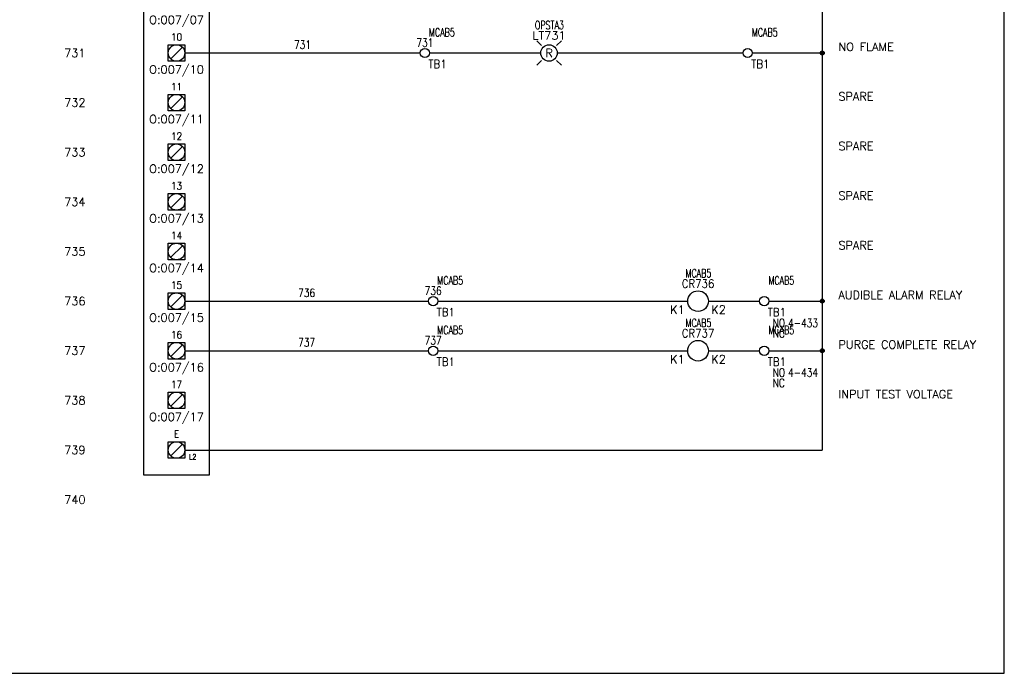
# Model space of a CAD drawing. Header units: inches. Extents: x 0 to 30, y 0 to 19.
# Tile 3 of 4: x 15.1 to 30, y 0 to 9.9. Entities that reach past the tile are written whole.
import ezdxf
from ezdxf.enums import TextEntityAlignment as Align

# ---------------------------------------------------------------- set-up
doc = ezdxf.new("R2010")
doc.units = ezdxf.units.IN
doc.header["$MEASUREMENT"] = 0
for name, color, linetype in [('DESC', 1, 'Continuous'), ('LOC', 140, 'Continuous'), ('MISC', 30, 'Continuous'), ('RED_18AWG', 1, 'Continuous'), ('SYMS', 7, 'Continuous'), ('TAGS', 30, 'Continuous'), ('TERMS', 6, 'Continuous'), ('WHT_16AWG', 7, 'Continuous'), ('WIRENO', 3, 'Continuous'), ('WIREREF', 52, 'Continuous'), ('XREF', 7, 'Continuous')]:
    doc.layers.add(name, color=color, linetype=linetype)
doc.layers.add('Viewports', color=3, linetype='Continuous', plot=False)
doc.styles.add('LEGACY', font='romans.shx')
doc.styles.add('WD', font='romans.shx')

# ---------------------------------------------------------------- blocks, each defined once
blk = doc.blocks.new('PLCIO_7D7F')
at = {"layer": 'SYMS'}
for p, q in [((0.5, 0.5), (-0.5, 0.5)), ((-0.5, 0.5), (-0.5, -13.125)), ((0.5, -13.125), (0.5, 0.5)), ((-0.328, -0.125), (-0.125, 0)), ((-0.125, 0.125), (0.125, 0.125)), ((-0.125, -0.125), (-0.125, 0.125)), ((0.088, 0.088), (-0.088, -0.088)), ((0.125, 0.125), (0.125, -0.125)), ((-0.328, -0.172), (-0.328, -0.125)), ((0.125, -0.125), (-0.125, -0.125)), ((-0.391, -0.172), (-0.266, -0.172)), ((-0.391, -0.297), (-0.391, -0.172)), ((-0.266, -0.297), (-0.391, -0.297)), ((-0.284, -0.19), (-0.372, -0.279)), ((-0.266, -0.172), (-0.266, -0.297)), ((-0.125, -0.625), (0.125, -0.625)), ((-0.125, -0.875), (-0.125, -0.625)), ((0.088, -0.662), (-0.088, -0.838)), ((0.125, -0.625), (0.125, -0.875)), ((0.125, -0.875), (-0.125, -0.875)), ((-0.125, -1.375), (0.125, -1.375)), ((-0.125, -1.625), (-0.125, -1.375)), ((0.088, -1.412), (-0.088, -1.588)), ((0.125, -1.375), (0.125, -1.625)), ((0.125, -1.625), (-0.125, -1.625)), ((-0.125, -2.125), (0.125, -2.125)), ((-0.125, -2.375), (-0.125, -2.125)), ((0.088, -2.162), (-0.088, -2.338)), ((0.125, -2.125), (0.125, -2.375)), ((0.125, -2.375), (-0.125, -2.375)), ((-0.125, -2.875), (0.125, -2.875)), ((-0.125, -3.125), (-0.125, -2.875)), ((0.088, -2.912), (-0.088, -3.088)), ((0.125, -2.875), (0.125, -3.125)), ((0.125, -3.125), (-0.125, -3.125)), ((-0.125, -3.625), (0.125, -3.625)), ((-0.125, -3.875), (-0.125, -3.625)), ((0.088, -3.662), (-0.088, -3.838)), ((0.125, -3.625), (0.125, -3.875)), ((0.125, -3.875), (-0.125, -3.875)), ((-0.125, -4.375), (0.125, -4.375)), ((-0.125, -4.625), (-0.125, -4.375)), ((0.088, -4.412), (-0.088, -4.588)), ((0.125, -4.375), (0.125, -4.625)), ((0.125, -4.625), (-0.125, -4.625)), ((-0.125, -5.125), (0.125, -5.125)), ((-0.125, -5.375), (-0.125, -5.125)), ((0.088, -5.162), (-0.088, -5.338)), ((0.125, -5.125), (0.125, -5.375)), ((0.125, -5.375), (-0.125, -5.375)), ((-0.125, -5.875), (0.125, -5.875)), ((-0.125, -6.125), (-0.125, -5.875)), ((0.088, -5.912), (-0.088, -6.088)), ((0.125, -5.875), (0.125, -6.125)), ((0.125, -6.125), (-0.125, -6.125)), ((-0.125, -6.625), (0.125, -6.625)), ((-0.125, -6.875), (-0.125, -6.625)), ((0.088, -6.662), (-0.088, -6.838)), ((0.125, -6.625), (0.125, -6.875)), ((0.125, -6.875), (-0.125, -6.875)), ((-0.125, -7.375), (0.125, -7.375)), ((-0.125, -7.625), (-0.125, -7.375)), ((0.088, -7.412), (-0.088, -7.588)), ((0.125, -7.375), (0.125, -7.625)), ((0.125, -7.625), (-0.125, -7.625)), ((-0.125, -8.125), (0.125, -8.125)), ((-0.125, -8.375), (-0.125, -8.125)), ((0.088, -8.162), (-0.088, -8.338)), ((0.125, -8.125), (0.125, -8.375)), ((0.125, -8.375), (-0.125, -8.375)), ((-0.125, -8.875), (0.125, -8.875)), ((-0.125, -9.125), (-0.125, -8.875)), ((0.088, -8.912), (-0.088, -9.088)), ((0.125, -8.875), (0.125, -9.125)), ((0.125, -9.125), (-0.125, -9.125)), ((-0.125, -9.625), (0.125, -9.625)), ((-0.125, -9.875), (-0.125, -9.625)), ((0.088, -9.662), (-0.088, -9.838)), ((0.125, -9.625), (0.125, -9.875)), ((0.125, -9.875), (-0.125, -9.875)), ((-0.125, -10.375), (0.125, -10.375)), ((-0.125, -10.625), (-0.125, -10.375)), ((0.125, -10.375), (0.125, -10.625)), ((0.088, -10.412), (-0.088, -10.588)), ((0.125, -10.625), (-0.125, -10.625)), ((-0.125, -11.125), (0.125, -11.125)), ((-0.125, -11.375), (-0.125, -11.125)), ((0.125, -11.125), (0.125, -11.375)), ((0.088, -11.162), (-0.088, -11.338)), ((0.125, -11.375), (-0.125, -11.375)), ((-0.125, -11.875), (0.125, -11.875)), ((-0.125, -12.125), (-0.125, -11.875)), ((0.125, -11.875), (0.125, -12.125)), ((0.088, -11.912), (-0.088, -12.088)), ((0.125, -12.125), (-0.125, -12.125)), ((-0.125, -12.625), (0.125, -12.625)), ((-0.125, -12.875), (-0.125, -12.625)), ((0.125, -12.625), (0.125, -12.875)), ((0.088, -12.662), (-0.088, -12.838)), ((0.125, -12.875), (-0.125, -12.875)), ((-0.5, -13.125), (0.5, -13.125))]:
    blk.add_line(p, q, dxfattribs=at)
for centre, radius in [((0, 0), 0.125), ((-0.328, -0.234), 0.0625), ((0, -0.75), 0.125), ((0, -1.5), 0.125), ((0, -2.25), 0.125), ((0, -3), 0.125), ((0, -3.75), 0.125), ((0, -4.5), 0.125), ((0, -5.25), 0.125), ((0, -6), 0.125), ((0, -6.75), 0.125), ((0, -7.5), 0.125), ((0, -8.25), 0.125), ((0, -9), 0.125), ((0, -9.75), 0.125), ((0, -10.5), 0.125), ((0, -11.25), 0.125), ((0, -12), 0.125), ((0, -12.75), 0.125)]:
    blk.add_circle(centre, radius, dxfattribs=at)
at = {"layer": 'SYMS', "style": 'LEGACY'}
for tag, height, width, p in [('LOC', 0.0781, 0.8, (0, 1.17)), ('MFG', 0.0781, 0.8, (0, 1.062)), ('CAT', 0.0781, 0.9, (0, 0.953)), ('DESC', 0.0781, 0.8, (0, 0.53)), ('TERM01', 0.109, 0.9, (0, 0.188)), ('TERM02', 0.109, 0.9, (0, -0.562)), ('TERM03', 0.109, 0.9, (0, -1.312)), ('TERM04', 0.109, 0.9, (0, -2.062)), ('TERM05', 0.109, 0.9, (0, -2.812)), ('TERM06', 0.109, 0.9, (0, -3.562)), ('TERM07', 0.109, 0.9, (0, -4.312)), ('TERM08', 0.109, 0.9, (0, -5.062)), ('TERM09', 0.109, 0.9, (0, -5.812)), ('TERM10', 0.109, 0.9, (0, -6.562)), ('TERM11', 0.109, 0.9, (0, -7.312)), ('TERM12', 0.109, 0.9, (0, -8.062)), ('TERM13', 0.109, 0.9, (0, -8.812)), ('TERM14', 0.109, 0.9, (0, -9.562)), ('TERM15', 0.109, 0.9, (0, -10.312)), ('TERM16', 0.109, 0.9, (0, -11.062)), ('TERM17', 0.109, 0.9, (0, -11.812)), ('TERM18', 0.109, 0.9, (0, -12.562))]:
    blk.add_attdef(tag, text='', height=height, dxfattribs=dict(at, width=width)).set_placement(p, align=Align.CENTER)
at = {"layer": 'SYMS', "linetype": 'Continuous', "style": 'LEGACY', "flags": 9}
blk.add_attdef('ASSYCODE', text='', height=0.01, dxfattribs=at).set_placement((0.23, 1.071), align=Align.CENTER)
at = {"layer": 'SYMS', "style": 'LEGACY'}
for tag, p in [('LINE1', (0, 0.812)), ('LINE2', (0, 0.656)), ('TAG', (0, 0.353))]:
    blk.add_attdef(tag, text='', height=0.109, dxfattribs=at).set_placement(p, align=Align.CENTER)
at = {"layer": 'SYMS', "style": 'LEGACY', "flags": 1}
for tag, p in [('X4TERM01', (-0.125, 0)), ('X1TERM02', (0.125, -0.75)), ('X1TERM03', (0.125, -1.5)), ('X1TERM04', (0.125, -2.25)), ('X1TERM05', (0.125, -3)), ('X1TERM06', (0.125, -3.75)), ('X1TERM07', (0.125, -4.5)), ('X1TERM08', (0.125, -5.25)), ('X1TERM09', (0.125, -6)), ('X1TERM10', (0.125, -6.75)), ('X1TERM11', (0.125, -7.5)), ('X1TERM12', (0.125, -8.25)), ('X1TERM13', (0.125, -9)), ('X1TERM14', (0.125, -9.75)), ('X1TERM15', (0.125, -10.5)), ('X1TERM16', (0.125, -11.25)), ('X1TERM17', (0.125, -12)), ('X1TERM18', (0.125, -12.75))]:
    blk.add_attdef(tag, p, '', height=0.01, dxfattribs=at)
at = {"layer": 'SYMS', "style": 'LEGACY', "width": 0.9}
blk.add_attdef('TERMDESC01', text='', height=0.0781, dxfattribs=at).set_placement((-0.172, -0.062), align=Align.TOP_RIGHT)
for tag, height, p in [('TERM', 0.0938, (-0.234, -0.188)), ('TERMDESC02', 0.0781, (0.188, -0.812)), ('TERMDESC03', 0.0781, (0.188, -1.562)), ('TERMDESC04', 0.0781, (0.188, -2.312)), ('TERMDESC05', 0.0781, (0.188, -3.062)), ('TERMDESC06', 0.0781, (0.188, -3.812)), ('TERMDESC07', 0.0781, (0.188, -4.562)), ('TERMDESC08', 0.0781, (0.188, -5.312)), ('TERMDESC09', 0.0781, (0.188, -6.062)), ('TERMDESC10', 0.0781, (0.188, -6.812)), ('TERMDESC11', 0.0781, (0.188, -7.562)), ('TERMDESC12', 0.0781, (0.188, -8.312)), ('TERMDESC13', 0.0781, (0.188, -9.062)), ('TERMDESC14', 0.0781, (0.188, -9.812)), ('TERMDESC15', 0.0781, (0.188, -10.562)), ('TERMDESC16', 0.0781, (0.188, -11.312)), ('TERMDESC17', 0.0781, (0.188, -12.062)), ('TERMDESC18', 0.0781, (0.188, -12.812))]:
    blk.add_attdef(tag, text='', height=height, dxfattribs=at).set_placement(p, align=Align.TOP_LEFT)
for tag, p in [('DESCA02', (-0.688, -0.719)), ('DESCB02', (-0.688, -0.859)), ('DESCC02', (-0.688, -1)), ('DESCD02', (-0.688, -1.141)), ('DESCE02', (-0.688, -1.281)), ('DESCA03', (-0.688, -1.469)), ('DESCB03', (-0.688, -1.609)), ('DESCD03', (-0.688, -1.891)), ('DESCC03', (-0.688, -1.75)), ('DESCE03', (-0.688, -2.031)), ('DESCA04', (-0.688, -2.219)), ('DESCB04', (-0.688, -2.359)), ('DESCC04', (-0.688, -2.5)), ('DESCD04', (-0.688, -2.641)), ('DESCE04', (-0.688, -2.781)), ('DESCA05', (-0.688, -2.969)), ('DESCB05', (-0.688, -3.109)), ('DESCC05', (-0.688, -3.25)), ('DESCD05', (-0.688, -3.391)), ('DESCE05', (-0.688, -3.531)), ('DESCA06', (-0.688, -3.719)), ('DESCB06', (-0.688, -3.859)), ('DESCC06', (-0.688, -4)), ('DESCD06', (-0.688, -4.141)), ('DESCE06', (-0.688, -4.281)), ('DESCA07', (-0.688, -4.469)), ('DESCB07', (-0.688, -4.609)), ('DESCC07', (-0.688, -4.75)), ('DESCD07', (-0.688, -4.891)), ('DESCE07', (-0.688, -5.031)), ('DESCA08', (-0.688, -5.219)), ('DESCB08', (-0.688, -5.359)), ('DESCC08', (-0.688, -5.5)), ('DESCD08', (-0.688, -5.641)), ('DESCE08', (-0.688, -5.781)), ('DESCA09', (-0.688, -5.969)), ('DESCB09', (-0.688, -6.109)), ('DESCC09', (-0.688, -6.25)), ('DESCD09', (-0.688, -6.391)), ('DESCE09', (-0.688, -6.531)), ('DESCA10', (-0.688, -6.719)), ('DESCB10', (-0.688, -6.859)), ('DESCC10', (-0.688, -7)), ('DESCD10', (-0.688, -7.141)), ('DESCE10', (-0.688, -7.281)), ('DESCA11', (-0.688, -7.469)), ('DESCB11', (-0.688, -7.609)), ('DESCC11', (-0.688, -7.75)), ('DESCD11', (-0.688, -7.891)), ('DESCE11', (-0.688, -8.031)), ('DESCA12', (-0.688, -8.219)), ('DESCB12', (-0.688, -8.359)), ('DESCC12', (-0.688, -8.5)), ('DESCD12', (-0.688, -8.641)), ('DESCE12', (-0.688, -8.781)), ('DESCA13', (-0.688, -8.969)), ('DESCB13', (-0.688, -9.109)), ('DESCC13', (-0.688, -9.25)), ('DESCD13', (-0.688, -9.391)), ('DESCE13', (-0.688, -9.531)), ('DESCA14', (-0.688, -9.719)), ('DESCB14', (-0.688, -9.859)), ('DESCC14', (-0.688, -10)), ('DESCD14', (-0.688, -10.141)), ('DESCE14', (-0.688, -10.281)), ('DESCA15', (-0.688, -10.469)), ('DESCB15', (-0.688, -10.609)), ('DESCC15', (-0.688, -10.75)), ('DESCD15', (-0.688, -10.891)), ('DESCE15', (-0.688, -11.031)), ('DESCA16', (-0.688, -11.219)), ('DESCB16', (-0.688, -11.359)), ('DESCC16', (-0.688, -11.5)), ('DESCD16', (-0.688, -11.641)), ('DESCE16', (-0.688, -11.781)), ('DESCA17', (-0.688, -11.969)), ('DESCB17', (-0.688, -12.109)), ('DESCC17', (-0.688, -12.25)), ('DESCD17', (-0.688, -12.391)), ('DESCE17', (-0.688, -12.531))]:
    blk.add_attdef(tag, text='', height=0.109, dxfattribs=at).set_placement(p, align=Align.RIGHT)
at = {"layer": 'SYMS', "style": 'LEGACY'}
for tag, p in [('TAGA02', (0, -0.938)), ('TAGA03', (0, -1.688)), ('TAGA04', (0, -2.438)), ('TAGA05', (0, -3.188)), ('TAGA06', (0, -3.938)), ('TAGA07', (0, -4.688)), ('TAGA08', (0, -5.438)), ('TAGA09', (0, -6.188)), ('TAGA10', (0, -6.938)), ('TAGA11', (0, -7.688)), ('TAGA12', (0, -8.438)), ('TAGA13', (0, -9.188)), ('TAGA14', (0, -9.938)), ('TAGA15', (0, -10.688)), ('TAGA16', (0, -11.438)), ('TAGA17', (0, -12.188))]:
    blk.add_attdef(tag, text='', height=0.109, dxfattribs=at).set_placement(p, align=Align.TOP_CENTER)
blk = doc.blocks.new('HCR1')
blk.add_circle((0, 0), 0.156)
at = {"style": 'WD'}
for tag, width, p in [('INST', 0.7, (0.006, 0.528)), ('LOC', 0.7, (0.006, 0.359)), ('TAG1', 0.9, (0, 0.202))]:
    blk.add_attdef(tag, text='', height=0.125, dxfattribs=dict(at, width=width)).set_placement(p, align=Align.CENTER)
at = {"style": 'WD', "flags": 9}
blk.add_attdef('FAMILY', text='', height=0.01, dxfattribs=at).set_placement((-0.005, 0.17), align=Align.CENTER)
at = {"linetype": 'Continuous', "style": 'WD', "flags": 1}
for tag, p in [('CAT', (0, 0.159)), ('MFG', (0, 0.14))]:
    blk.add_attdef(tag, text='', height=0.01, dxfattribs=at).set_placement(p, align=Align.MIDDLE)
at = {"style": 'WD'}
for tag, p, width in [('DESC1', (1.126, 0.076), 0.9), ('DESC2', (1.126, -0.081), 0.9), ('DESC3', (1.126, -0.237), 0.9), ('XREFNO', (1.359, -0.393), 0.8), ('XREFNC', (1.359, -0.549), 0.8)]:
    blk.add_attdef(tag, p, '', height=0.125, dxfattribs=dict(at, width=width))
at = {"style": 'WD', "flags": 1}
for tag, p in [('X4TERM01', (-0.156, 0)), ('X1TERM02', (0.156, 0))]:
    blk.add_attdef(tag, p, '', height=0.0125, dxfattribs=at)
at = {"linetype": 'Continuous', "style": 'WD', "flags": 9}
blk.add_attdef('ASSYCODE', text='', height=0.01, dxfattribs=at).set_placement((0, 0.125), align=Align.CENTER)
at = {"linetype": 'Continuous', "style": 'WD'}
blk.add_attdef('TERM01', text='', height=0.125, dxfattribs=at).set_placement((-0.2, -0.066), align=Align.TOP_RIGHT)
blk.add_attdef('TERM02', text='', height=0.125, dxfattribs=at).set_placement((0.2, -0.066), align=Align.TOP_LEFT)
at = {"style": 'WD', "width": 0.8, "flags": 8}
for tag, p in [('NO', (1.126, -0.393)), ('NC', (1.126, -0.549))]:
    blk.add_attdef(tag, p, '', height=0.125, dxfattribs=at)
blk = doc.blocks.new('HLT1R')
for p, q in [((-0.115, 0.115), (-0.186, 0.186)), ((0.115, 0.115), (0.186, 0.186)), ((-0.115, -0.115), (-0.186, -0.186)), ((0.115, -0.115), (0.186, -0.186))]:
    blk.add_line(p, q)
blk.add_circle((0, 0), 0.125)
at = {"style": 'WD', "width": 0.7}
for tag, p in [('INST', (0.006, 0.528)), ('LOC', (0.006, 0.359))]:
    blk.add_attdef(tag, text='', height=0.125, dxfattribs=at).set_placement(p, align=Align.CENTER)
at = {"style": 'WD'}
blk.add_attdef('TAG1', text='', height=0.125, dxfattribs=at).set_placement((0, 0.202), align=Align.CENTER)
at = {"style": 'WD', "flags": 9}
blk.add_attdef('FAMILY', text='', height=0.01, dxfattribs=at).set_placement((-0.005, 0.161), align=Align.CENTER)
at = {"style": 'WD'}
blk.add_attdef('COLOR', text='', height=0.125, dxfattribs=at).set_placement((0, 0), align=Align.MIDDLE)
at = {"style": 'WD', "flags": 1}
for tag, p in [('X4TERM01', (-0.125, 0)), ('X1TERM02', (0.125, 0))]:
    blk.add_attdef(tag, p, '', height=0.0125, dxfattribs=at)
at = {"linetype": 'Continuous', "style": 'WD', "flags": 9}
blk.add_attdef('ASSYCODE', text='', height=0.01, dxfattribs=at).set_placement((-0.003, 0.098), align=Align.CENTER)
at = {"linetype": 'Continuous', "style": 'WD', "flags": 1}
for tag, p in [('MFG', (0, 0.121)), ('CAT', (0, 0.14))]:
    blk.add_attdef(tag, text='', height=0.01, dxfattribs=at).set_placement(p, align=Align.MIDDLE)
at = {"style": 'WD'}
for tag, p, width in [('DESC1', (1.125, 0), 0.9), ('WDTAGALT', (1.125, -0.312), 0.7)]:
    blk.add_attdef(tag, p, '', height=0.125, dxfattribs=dict(at, width=width))
at = {"linetype": 'Continuous', "style": 'WD', "flags": 8}
blk.add_attdef('TERM01', text='', height=0.125, dxfattribs=at).set_placement((-0.175, -0.031), align=Align.TOP_RIGHT)
blk.add_attdef('TERM02', text='', height=0.125, dxfattribs=at).set_placement((0.175, -0.031), align=Align.TOP_LEFT)
at = {"style": 'WD', "width": 0.9}
blk.add_attdef('DESC2', text='', height=0.125, dxfattribs=at).set_placement((1.125, -0.031), align=Align.TOP_LEFT)
blk = doc.blocks.new('WDDOT')
for radius in [0.03, 0.0187, 0.00929]:
    blk.add_circle((0, 0), radius)
blk = doc.blocks.new('HT0W02')
blk.add_circle((0, 0), 0.0699)
at = {"style": 'WD'}
for tag, p, width in [('INST', (0.062, 0.42), 0.7), ('LOC', (0.062, 0.25), 0.7), ('DESC1', (0.053, -0.385), 0.8)]:
    blk.add_attdef(tag, p, '', height=0.125, dxfattribs=dict(at, width=width))
at = {"linetype": 'Continuous', "style": 'WD', "width": 0.8, "flags": 8}
blk.add_attdef('WIRENO', text='', height=0.125, dxfattribs=at).set_placement((0, 0.094), align=Align.CENTER)
at = {"style": 'WD', "flags": 1}
for tag, p, height in [('X4TERM01', (-0.07, 0), 0.0125), ('X4TERMDESC01', (-0.055, -0.023), 0.025), ('X2TERMDESC01', (-0.006, 0.029), 0.025), ('X2TERM01', (0, 0.07), 0.0125), ('STRIPSEQ', (0, 0), 0.00125), ('X1TERMDESC01', (0.039, -0.003), 0.025), ('X1TERM01', (0.07, 0), 0.0125), ('LINKTERM', (0, -0.002), 0.00125), ('X8TERM01', (0, -0.07), 0.0125), ('X8TERMDESC01', (0, -0.054), 0.025)]:
    blk.add_attdef(tag, p, '', height=height, dxfattribs=at)
at = {"linetype": 'Continuous', "style": 'WD'}
for tag, p, height, width, flags in [('TAGSTRIP', (0.053, -0.229), 0.125, 0.9, 8), ('CAT', (0.213, -0.406), 0.109, 0.8, 1), ('DESC2', (0.053, -0.541), 0.125, 0.8, 8), ('DESC3', (0.053, -0.698), 0.125, 0.8, 8)]:
    blk.add_attdef(tag, p, '', height=height, dxfattribs=dict(at, width=width, flags=flags))
at = {"linetype": 'Continuous', "style": 'WD', "width": 0.8, "flags": 1}
blk.add_attdef('MFG', text='', height=0.109, dxfattribs=at).set_placement((0.088, -0.406), align=Align.RIGHT)
at = {"style": 'WD', "width": 0.7, "flags": 1}
blk.add_attdef('ASSYCODE', (0.062, -0.281), '', height=0.01, dxfattribs=at)
blk = doc.blocks.new('WD_WNH')
at = {"linetype": 'Continuous', "style": 'WD', "width": 0.8}
blk.add_attdef('WIRENO', text='', height=0.125, dxfattribs=at).set_placement((0, 0.062), align=Align.CENTER)
at = {"style": 'WD', "flags": 1}
for tag, p in [('W01USER', (0, 0.078)), ('W02USER', (0, 0.07)), ('W03USER', (0, 0.062)), ('W04USER', (0, 0.055)), ('W05USER', (0, 0.047)), ('W06USER', (0, 0.039)), ('W07USER', (0, 0.031)), ('W08USER', (0, 0.023)), ('W09USER', (0, 0.016)), ('W10USER', (0, 0.008))]:
    blk.add_attdef(tag, text='', height=0.005, dxfattribs=at).set_placement(p, align=Align.CENTER)

msp = doc.modelspace()

# ---------------------------------------------------------------- linework, layer by layer
at = {"layer": 'RED_18AWG'}
for p, q in [((17.625, 9.375), (21.18, 9.375)), ((21.32, 9.375), (23, 9.375)), ((23.25, 9.375), (26.055, 9.375)), ((17.625, 5.625), (21.305, 5.625)), ((21.445, 5.625), (25.219, 5.625)), ((25.531, 5.625), (26.305, 5.625)), ((17.625, 4.875), (21.305, 4.875)), ((21.445, 4.875), (25.219, 4.875)), ((25.531, 4.875), (26.305, 4.875))]:
    msp.add_line(p, q, dxfattribs=at)
at = {"layer": 'Viewports'}
msp.add_lwpolyline([(0, 0), (30, 0), (30, 19.02), (0, 19.02)], close=True, dxfattribs=at)
at = {"layer": 'WHT_16AWG'}
for p, q in [((27.25, 17.25), (27.25, 3.375)), ((26.195, 9.375), (27.25, 9.375)), ((26.445, 5.625), (27.25, 5.625)), ((26.445, 4.875), (27.25, 4.875)), ((17.625, 3.375), (27.25, 3.375))]:
    msp.add_line(p, q, dxfattribs=at)

# ---------------------------------------------------------------- block references
ref = msp.add_blockref('PLCIO_7D7F', (17.5, 16.125))
ref.add_attrib('TERM01', 'A', dxfattribs={"layer": 'TERMS', "height": 0.109, "style": 'WD', "width": 0.9}).set_placement((17.5, 16.312), align=Align.CENTER)
ref.add_attrib('TAG', 'PLC722', dxfattribs={"layer": 'TAGS', "height": 0.125, "style": 'WD'}).set_placement((17.5, 16.478), align=Align.CENTER)
ref.add_attrib('TERM', 'B,C,D', dxfattribs={"layer": 'TERMS', "height": 0.0938, "style": 'WD', "width": 0.9}).set_placement((17.266, 15.938), align=Align.TOP_LEFT)
ref.add_attrib('LINE1', 'RACK 00', dxfattribs={"layer": 'MISC', "height": 0.1094, "style": 'WD'}).set_placement((17.5, 16.938), align=Align.CENTER)
ref.add_attrib('LINE2', 'SLOT 6', dxfattribs={"layer": 'MISC', "height": 0.1094, "style": 'WD'}).set_placement((17.5, 16.781), align=Align.CENTER)
ref.add_attrib('DESC', '120V OUTPUTS', dxfattribs={"layer": 'DESC', "height": 0.07812, "style": 'WD', "width": 0.8}).set_placement((17.5, 16.655), align=Align.CENTER)
ref.add_attrib('CAT', '1771-OAD', dxfattribs={"layer": 'MISC', "height": 0.0781, "style": 'WD', "width": 0.9}).set_placement((17.5, 17.078), align=Align.CENTER)
ref.add_attrib('MFG', 'AB', dxfattribs={"layer": 'MISC', "height": 0.0781, "style": 'WD', "width": 0.8}).set_placement((17.5, 17.188), align=Align.CENTER)
ref.add_attrib('TERM02', '00', dxfattribs={"layer": 'TERMS', "height": 0.1094, "style": 'WD', "width": 0.9}).set_placement((17.5, 15.562), align=Align.CENTER)
ref.add_attrib('TAGA02', 'O:007/00', dxfattribs={"layer": 'TAGS', "height": 0.125, "style": 'WD'}).set_placement((17.5, 15.188), align=Align.TOP_CENTER)
ref.add_attrib('DESCA02', 'GAS VENT VALVE (VGV)', (27.495, 15.406), dxfattribs={"layer": 'DESC', "height": 0.125, "style": 'WD'})
ref.add_attrib('TERM03', '01', dxfattribs={"layer": 'TERMS', "height": 0.1094, "style": 'WD', "width": 0.9}).set_placement((17.5, 14.812), align=Align.CENTER)
ref.add_attrib('TAGA03', 'O:007/01', dxfattribs={"layer": 'TAGS', "height": 0.125, "style": 'WD'}).set_placement((17.5, 14.438), align=Align.TOP_CENTER)
ref.add_attrib('DESCA03', 'SPARE', (27.495, 14.656), dxfattribs={"layer": 'DESC', "height": 0.125, "style": 'WD'})
ref.add_attrib('TERM04', '02', dxfattribs={"layer": 'TERMS', "height": 0.1094, "style": 'WD', "width": 0.9}).set_placement((17.5, 14.062), align=Align.CENTER)
ref.add_attrib('TAGA04', 'O:007/02', dxfattribs={"layer": 'TAGS', "height": 0.125, "style": 'WD'}).set_placement((17.5, 13.688), align=Align.TOP_CENTER)
ref.add_attrib('DESCA04', 'SPARE', (27.495, 13.906), dxfattribs={"layer": 'DESC', "height": 0.125, "style": 'WD'})
ref.add_attrib('TERM05', '03', dxfattribs={"layer": 'TERMS', "height": 0.1094, "style": 'WD', "width": 0.9}).set_placement((17.5, 13.312), align=Align.CENTER)
ref.add_attrib('TAGA05', 'O:007/03', dxfattribs={"layer": 'TAGS', "height": 0.125, "style": 'WD'}).set_placement((17.5, 12.938), align=Align.TOP_CENTER)
ref.add_attrib('DESCA05', 'PURGE COMPLETE', (27.495, 13.156), dxfattribs={"layer": 'DESC', "height": 0.125, "style": 'WD'})
ref.add_attrib('TERM06', '04', dxfattribs={"layer": 'TERMS', "height": 0.1094, "style": 'WD', "width": 0.9}).set_placement((17.5, 12.562), align=Align.CENTER)
ref.add_attrib('TAGA06', 'O:007/04', dxfattribs={"layer": 'TAGS', "height": 0.125, "style": 'WD'}).set_placement((17.5, 12.188), align=Align.TOP_CENTER)
ref.add_attrib('DESCA06', 'PURGE ON', (27.495, 12.406), dxfattribs={"layer": 'DESC', "height": 0.125, "style": 'WD'})
ref.add_attrib('TERM07', '05', dxfattribs={"layer": 'TERMS', "height": 0.1094, "style": 'WD', "width": 0.9}).set_placement((17.5, 11.812), align=Align.CENTER)
ref.add_attrib('TAGA07', 'O:007/05', dxfattribs={"layer": 'TAGS', "height": 0.125, "style": 'WD'}).set_placement((17.5, 11.438), align=Align.TOP_CENTER)
ref.add_attrib('DESCA07', 'PILOT ON', (27.495, 11.656), dxfattribs={"layer": 'DESC', "height": 0.125, "style": 'WD'})
ref.add_attrib('TERM08', '06', dxfattribs={"layer": 'TERMS', "height": 0.1094, "style": 'WD', "width": 0.9}).set_placement((17.5, 11.062), align=Align.CENTER)
ref.add_attrib('TAGA08', 'O:007/06', dxfattribs={"layer": 'TAGS', "height": 0.125, "style": 'WD'}).set_placement((17.5, 10.688), align=Align.TOP_CENTER)
ref.add_attrib('DESCA08', 'MAIN ON', (27.495, 10.906), dxfattribs={"layer": 'DESC', "height": 0.125, "style": 'WD'})
ref.add_attrib('TERM09', '07', dxfattribs={"layer": 'TERMS', "height": 0.1094, "style": 'WD', "width": 0.9}).set_placement((17.5, 10.312), align=Align.CENTER)
ref.add_attrib('TAGA09', 'O:007/07', dxfattribs={"layer": 'TAGS', "height": 0.125, "style": 'WD'}).set_placement((17.5, 9.938), align=Align.TOP_CENTER)
ref.add_attrib('DESCA09', 'MAIN READY', (27.495, 10.156), dxfattribs={"layer": 'DESC', "height": 0.125, "style": 'WD'})
ref.add_attrib('TERM10', '10', dxfattribs={"layer": 'TERMS', "height": 0.1094, "style": 'WD', "width": 0.9}).set_placement((17.5, 9.562), align=Align.CENTER)
ref.add_attrib('TAGA10', 'O:007/10', dxfattribs={"layer": 'TAGS', "height": 0.125, "style": 'WD'}).set_placement((17.5, 9.188), align=Align.TOP_CENTER)
ref.add_attrib('DESCA10', 'NO FLAME', (27.495, 9.406), dxfattribs={"layer": 'DESC', "height": 0.125, "style": 'WD'})
ref.add_attrib('TERM11', '11', dxfattribs={"layer": 'TERMS', "height": 0.1094, "style": 'WD', "width": 0.9}).set_placement((17.5, 8.812), align=Align.CENTER)
ref.add_attrib('TAGA11', 'O:007/11', dxfattribs={"layer": 'TAGS', "height": 0.125, "style": 'WD'}).set_placement((17.5, 8.438), align=Align.TOP_CENTER)
ref.add_attrib('DESCA11', 'SPARE', (27.495, 8.656), dxfattribs={"layer": 'DESC', "height": 0.125, "style": 'WD'})
ref.add_attrib('TERM12', '12', dxfattribs={"layer": 'TERMS', "height": 0.1094, "style": 'WD', "width": 0.9}).set_placement((17.5, 8.062), align=Align.CENTER)
ref.add_attrib('TAGA12', 'O:007/12', dxfattribs={"layer": 'TAGS', "height": 0.125, "style": 'WD'}).set_placement((17.5, 7.688), align=Align.TOP_CENTER)
ref.add_attrib('DESCA12', 'SPARE', (27.495, 7.906), dxfattribs={"layer": 'DESC', "height": 0.125, "style": 'WD'})
ref.add_attrib('TERM13', '13', dxfattribs={"layer": 'TERMS', "height": 0.1094, "style": 'WD', "width": 0.9}).set_placement((17.5, 7.312), align=Align.CENTER)
ref.add_attrib('TAGA13', 'O:007/13', dxfattribs={"layer": 'TAGS', "height": 0.125, "style": 'WD'}).set_placement((17.5, 6.938), align=Align.TOP_CENTER)
ref.add_attrib('DESCA13', 'SPARE', (27.495, 7.156), dxfattribs={"layer": 'DESC', "height": 0.125, "style": 'WD'})
ref.add_attrib('TERM14', '14', dxfattribs={"layer": 'TERMS', "height": 0.1094, "style": 'WD', "width": 0.9}).set_placement((17.5, 6.562), align=Align.CENTER)
ref.add_attrib('TAGA14', 'O:007/14', dxfattribs={"layer": 'TAGS', "height": 0.125, "style": 'WD'}).set_placement((17.5, 6.188), align=Align.TOP_CENTER)
ref.add_attrib('DESCA14', 'SPARE', (27.495, 6.406), dxfattribs={"layer": 'DESC', "height": 0.125, "style": 'WD'})
ref.add_attrib('TERM15', '15', dxfattribs={"layer": 'TERMS', "height": 0.1094, "style": 'WD', "width": 0.9}).set_placement((17.5, 5.812), align=Align.CENTER)
ref.add_attrib('TAGA15', 'O:007/15', dxfattribs={"layer": 'TAGS', "height": 0.125, "style": 'WD'}).set_placement((17.5, 5.438), align=Align.TOP_CENTER)
ref.add_attrib('DESCA15', 'AUDIBLE ALARM RELAY', (27.495, 5.656), dxfattribs={"layer": 'DESC', "height": 0.125, "style": 'WD'})
ref.add_attrib('TERM16', '16', dxfattribs={"layer": 'TERMS', "height": 0.1094, "style": 'WD', "width": 0.9}).set_placement((17.5, 5.062), align=Align.CENTER)
ref.add_attrib('TAGA16', 'O:007/16', dxfattribs={"layer": 'TAGS', "height": 0.125, "style": 'WD'}).set_placement((17.5, 4.688), align=Align.TOP_CENTER)
ref.add_attrib('DESCA16', 'PURGE COMPLETE RELAY', (27.495, 4.906), dxfattribs={"layer": 'DESC', "height": 0.125, "style": 'WD'})
ref.add_attrib('TERM17', '17', dxfattribs={"layer": 'TERMS', "height": 0.1094, "style": 'WD', "width": 0.9}).set_placement((17.5, 4.312), align=Align.CENTER)
ref.add_attrib('TAGA17', 'O:007/17', dxfattribs={"layer": 'TAGS', "height": 0.125, "style": 'WD'}).set_placement((17.5, 3.938), align=Align.TOP_CENTER)
ref.add_attrib('DESCA17', 'INPUT TEST VOLTAGE', (27.495, 4.156), dxfattribs={"layer": 'DESC', "height": 0.125, "style": 'WD'})
ref.add_attrib('TERM18', 'E', dxfattribs={"layer": 'TERMS', "height": 0.109, "style": 'WD', "width": 0.9}).set_placement((17.5, 3.562), align=Align.CENTER)
ref.add_attrib('TERMDESC18', 'L2', dxfattribs={"layer": 'TERMS', "height": 0.0781, "style": 'WD', "width": 0.9}).set_placement((17.688, 3.312), align=Align.TOP_LEFT)
at = {"layer": 'SYMS'}
ref = msp.add_blockref('HLT1R', (23.125, 9.375), dxfattribs=at)
ref.add_attrib('LOC', 'OPSTA3', dxfattribs={"layer": 'LOC', "height": 0.125, "style": 'WD', "width": 0.7}).set_placement((23.131, 9.734), align=Align.CENTER)
ref.add_attrib('TAG1', 'LT731', dxfattribs={"layer": 'TAGS', "height": 0.125, "style": 'WD'}).set_placement((23.125, 9.577), align=Align.CENTER)
ref.add_attrib('COLOR', 'R', dxfattribs={"layer": 'MISC', "height": 0.125, "style": 'WD'}).set_placement((23.125, 9.375), align=Align.MIDDLE)
ref = msp.add_blockref('HT0W02', (21.25, 9.375), dxfattribs=at)
ref.add_attrib('WIRENO', '731', dxfattribs={"layer": 'WIREREF', "linetype": 'Continuous', "height": 0.125, "style": 'WD', "width": 0.8, "flags": 8}).set_placement((21.25, 9.469), align=Align.CENTER)
ref.add_attrib('LOC', 'MCAB5', (21.312, 9.625), dxfattribs={"layer": 'LOC', "height": 0.125, "style": 'WD', "width": 0.7})
ref.add_attrib('TAGSTRIP', 'TB1', (21.303, 9.146), dxfattribs={"layer": 'TAGS', "linetype": 'Continuous', "height": 0.125, "style": 'WD', "width": 0.9, "flags": 8})
ref = msp.add_blockref('HT0W02', (26.125, 9.375), dxfattribs=at)
ref.add_attrib('LOC', 'MCAB5', (26.188, 9.625), dxfattribs={"layer": 'LOC', "height": 0.125, "style": 'WD', "width": 0.7})
ref.add_attrib('TAGSTRIP', 'TB1', (26.178, 9.146), dxfattribs={"layer": 'TAGS', "linetype": 'Continuous', "height": 0.125, "style": 'WD', "width": 0.9, "flags": 8})
for p in [(27.25, 9.375), (27.25, 5.625), (27.25, 4.875)]:
    msp.add_blockref('WDDOT', p, dxfattribs=at)
ref = msp.add_blockref('HCR1', (25.375, 5.625), dxfattribs=at)
ref.add_attrib('LOC', 'MCAB5', dxfattribs={"layer": 'LOC', "height": 0.125, "style": 'WD', "width": 0.7}).set_placement((25.381, 5.984), align=Align.CENTER)
ref.add_attrib('NC', 'NC', (26.501, 5.076), dxfattribs={"layer": 'MISC', "height": 0.125, "style": 'WD', "width": 0.8, "flags": 8})
ref.add_attrib('NO', 'NO', (26.501, 5.232), dxfattribs={"layer": 'MISC', "height": 0.125, "style": 'WD', "width": 0.8, "flags": 8})
ref.add_attrib('TERM02', 'K2', dxfattribs={"layer": 'TERMS', "linetype": 'Continuous', "height": 0.125, "style": 'WD'}).set_placement((25.575, 5.559), align=Align.TOP_LEFT)
ref.add_attrib('TERM01', 'K1', dxfattribs={"layer": 'TERMS', "linetype": 'Continuous', "height": 0.125, "style": 'WD'}).set_placement((25.175, 5.559), align=Align.TOP_RIGHT)
ref.add_attrib('XREFNO', '4-433', (26.734, 5.232), dxfattribs={"layer": 'XREF', "height": 0.125, "style": 'WD', "width": 0.8})
ref.add_attrib('TAG1', 'CR736', dxfattribs={"layer": 'TAGS', "height": 0.125, "style": 'WD', "width": 0.9}).set_placement((25.375, 5.827), align=Align.CENTER)
ref = msp.add_blockref('HT0W02', (21.375, 5.625), dxfattribs=at)
ref.add_attrib('WIRENO', '736', dxfattribs={"layer": 'WIREREF', "linetype": 'Continuous', "height": 0.125, "style": 'WD', "width": 0.8, "flags": 8}).set_placement((21.375, 5.719), align=Align.CENTER)
ref.add_attrib('LOC', 'MCAB5', (21.438, 5.875), dxfattribs={"layer": 'LOC', "height": 0.125, "style": 'WD', "width": 0.7})
ref.add_attrib('TAGSTRIP', 'TB1', (21.428, 5.396), dxfattribs={"layer": 'TAGS', "linetype": 'Continuous', "height": 0.125, "style": 'WD', "width": 0.9, "flags": 8})
ref = msp.add_blockref('HT0W02', (26.375, 5.625), dxfattribs=at)
ref.add_attrib('LOC', 'MCAB5', (26.438, 5.875), dxfattribs={"layer": 'LOC', "height": 0.125, "style": 'WD', "width": 0.7})
ref.add_attrib('TAGSTRIP', 'TB1', (26.428, 5.396), dxfattribs={"layer": 'TAGS', "linetype": 'Continuous', "height": 0.125, "style": 'WD', "width": 0.9, "flags": 8})
ref = msp.add_blockref('HCR1', (25.375, 4.875), dxfattribs=at)
ref.add_attrib('LOC', 'MCAB5', dxfattribs={"layer": 'LOC', "height": 0.125, "style": 'WD', "width": 0.7}).set_placement((25.381, 5.234), align=Align.CENTER)
ref.add_attrib('NC', 'NC', (26.501, 4.326), dxfattribs={"layer": 'MISC', "height": 0.125, "style": 'WD', "width": 0.8, "flags": 8})
ref.add_attrib('NO', 'NO', (26.501, 4.482), dxfattribs={"layer": 'MISC', "height": 0.125, "style": 'WD', "width": 0.8, "flags": 8})
ref.add_attrib('TERM02', 'K2', dxfattribs={"layer": 'TERMS', "linetype": 'Continuous', "height": 0.125, "style": 'WD'}).set_placement((25.575, 4.809), align=Align.TOP_LEFT)
ref.add_attrib('TERM01', 'K1', dxfattribs={"layer": 'TERMS', "linetype": 'Continuous', "height": 0.125, "style": 'WD'}).set_placement((25.175, 4.809), align=Align.TOP_RIGHT)
ref.add_attrib('XREFNO', '4-434', (26.734, 4.482), dxfattribs={"layer": 'XREF', "height": 0.125, "style": 'WD', "width": 0.8})
ref.add_attrib('TAG1', 'CR737', dxfattribs={"layer": 'TAGS', "height": 0.125, "style": 'WD', "width": 0.9}).set_placement((25.375, 5.077), align=Align.CENTER)
ref = msp.add_blockref('HT0W02', (21.375, 4.875), dxfattribs=at)
ref.add_attrib('WIRENO', '737', dxfattribs={"layer": 'WIREREF', "linetype": 'Continuous', "height": 0.125, "style": 'WD', "width": 0.8, "flags": 8}).set_placement((21.375, 4.969), align=Align.CENTER)
ref.add_attrib('LOC', 'MCAB5', (21.438, 5.125), dxfattribs={"layer": 'LOC', "height": 0.125, "style": 'WD', "width": 0.7})
ref.add_attrib('TAGSTRIP', 'TB1', (21.428, 4.646), dxfattribs={"layer": 'TAGS', "linetype": 'Continuous', "height": 0.125, "style": 'WD', "width": 0.9, "flags": 8})
ref = msp.add_blockref('HT0W02', (26.375, 4.875), dxfattribs=at)
ref.add_attrib('LOC', 'MCAB5', (26.438, 5.125), dxfattribs={"layer": 'LOC', "height": 0.125, "style": 'WD', "width": 0.7})
ref.add_attrib('TAGSTRIP', 'TB1', (26.428, 4.646), dxfattribs={"layer": 'TAGS', "linetype": 'Continuous', "height": 0.125, "style": 'WD', "width": 0.9, "flags": 8})
at = {"layer": 'WIRENO'}
ref = msp.add_blockref('WD_WNH', (19.403, 9.375), dxfattribs=at)
ref.add_attrib('WIRENO', '731', dxfattribs={"linetype": 'Continuous', "height": 0.125, "style": 'WD', "width": 0.8}).set_placement((19.403, 9.438), align=Align.CENTER)
ref = msp.add_blockref('WD_WNH', (19.465, 5.625), dxfattribs=at)
ref.add_attrib('WIRENO', '736', dxfattribs={"linetype": 'Continuous', "height": 0.125, "style": 'WD', "width": 0.8}).set_placement((19.465, 5.688), align=Align.CENTER)
ref = msp.add_blockref('WD_WNH', (19.465, 4.875), dxfattribs=at)
ref.add_attrib('WIRENO', '737', dxfattribs={"linetype": 'Continuous', "height": 0.125, "style": 'WD', "width": 0.8}).set_placement((19.465, 4.938), align=Align.CENTER)

# ---------------------------------------------------------------- texts
at = {"layer": 'MISC', "style": 'WD'}
for s, p in [('731', (16.125, 9.375)), ('732', (16.125, 8.625)), ('733', (16.125, 7.875)), ('734', (16.125, 7.125)), ('735', (16.125, 6.375)), ('736', (16.125, 5.625)), ('737', (16.125, 4.875)), ('738', (16.125, 4.125)), ('739', (16.125, 3.375)), ('740', (16.125, 2.625))]:
    msp.add_text(s, height=0.125, dxfattribs=at).set_placement(p, align=Align.MIDDLE_RIGHT)

doc.saveas('drawing.dxf')
